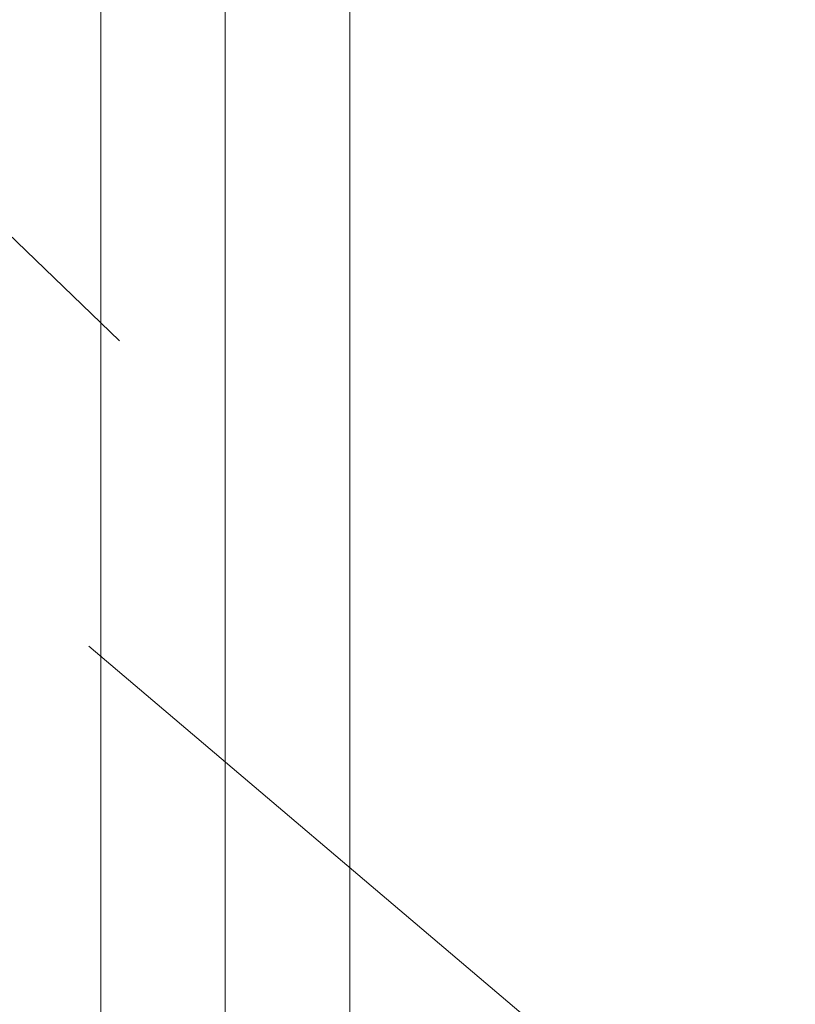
# Model space of a CAD drawing. Header units: millimetres. Extents: x -121 to 34184, y -147 to 33428.
# Tile 87 of 107: x 13561 to 13717, y 22109 to 22307. Entities that reach past the tile are written whole.
import ezdxf

# ---------------------------------------------------------------- set-up
doc = ezdxf.new("R2010")
doc.units = ezdxf.units.MM
doc.linetypes.add('ADSK_Осевая', pattern=[700, 500, -100, 0, -100])
doc.linetypes.add('ADSK_Скрыто', pattern=[300, 150, -150])
for name, color, linetype, lineweight in [('G-____-____-SYMB', 111, 'ADSK_Скрыто', 20), ('P-PIPE-____-CNTR', 3, 'ADSK_Осевая', 20), ('P-PIPE-____-IDEN', 2, 'Continuous', 20), ('P-PIPE-____-OTLN', 3, 'Continuous', 20)]:
    doc.layers.add(name, color=color, linetype=linetype, lineweight=lineweight)

msp = doc.modelspace()

# ---------------------------------------------------------------- linework, layer by layer
at = {"layer": 'G-____-____-SYMB'}
msp.add_line((13346.21, 22375.37), (19234.06, 17380.88), dxfattribs=at)
at = {"layer": 'P-PIPE-____-CNTR', "color": 9}
for p in [(13602.35, 22415.54), (13602.35, 22412.89)]:
    msp.add_line(p, (13602.35, 22012.9), dxfattribs=at)
at = {"layer": 'P-PIPE-____-IDEN'}
msp.add_line((13581.1, 22242.58), (13367.74, 22448.32), dxfattribs=at)
at = {"layer": 'P-PIPE-____-OTLN', "color": 22}
for p, q in [((13577.35, 22468.59), (13577.35, 22012.9)), ((13627.35, 22012.9), (13627.35, 22439.6))]:
    msp.add_line(p, q, dxfattribs=at)

doc.saveas('drawing.dxf')
